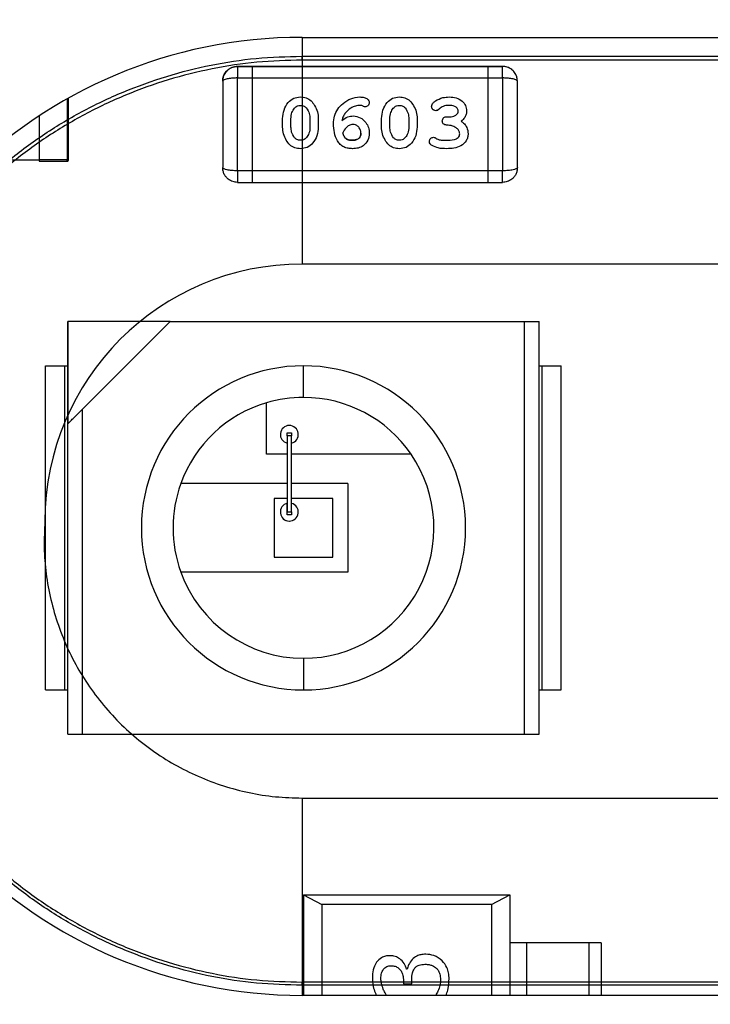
# Model space of a CAD drawing. Header units: millimetres. Extents: x -848 to 77789, y -17557 to 12238.
# Tile 63 of 79: x 72377 to 72398, y -12162 to -12132. Entities that reach past the tile are written whole.
import ezdxf
from ezdxf import colors
from ezdxf.entities.mleader import LeaderData, LeaderLine
from ezdxf.math import Vec2, Vec3

# ---------------------------------------------------------------- set-up
doc = ezdxf.new("R2010")
doc.units = ezdxf.units.MM
doc.layers.add('RR_IWK_opisy_piony', color=7, linetype='Continuous', lineweight=13)
doc.styles.add('Garamond', font='GARA.TTF')

# ---------------------------------------------------------------- blocks, each defined once
blk = doc.blocks.new('A$C661458EC')
at = {"color": 7, "linetype": 'Continuous', "lineweight": 25}
for p, q in [((-0.37363, -2.29739), (-0.04863, -2.29739)), ((-0.37363, -2.29739), (-0.37363, -2.45126)), ((-0.37361, -2.31278), (-0.37363, -2.31017)), ((-0.37363, -2.31017), (0.27637, -2.31017)), ((-0.41751, -2.31707), (-0.41751, -2.32494)), ((-0.40751, -2.31707), (-0.41751, -2.31707)), ((-0.41751, -2.31707), (-0.40751, -2.31707)), ((-0.40751, -2.31707), (-0.40751, -2.32494)), ((-0.24749, -2.31707), (-0.40751, -2.31707)), ((-0.40751, -2.31707), (-0.24749, -2.31707)), ((0.27636, -2.31278), (-0.37361, -2.31278)), ((-0.24749, -2.31707), (-0.24749, -2.32494)), ((-0.23749, -2.31707), (-0.24749, -2.31707)), ((-0.24749, -2.31707), (-0.23749, -2.31707)), ((-0.23749, -2.32494), (-0.23749, -2.31707)), ((-0.41751, -2.32494), (-0.40751, -2.32494)), ((-0.41751, -2.38793), (-0.41751, -2.32494)), ((-0.40751, -2.32494), (-0.40751, -2.38793)), ((-0.40751, -2.32494), (-0.24749, -2.32494)), ((-0.24749, -2.32494), (-0.23749, -2.32494)), ((-0.24749, -2.32494), (-0.24749, -2.38793)), ((-0.23749, -2.32494), (-0.23749, -2.38793)), ((-0.42751, -2.32707), (-0.42751, -2.38581)), ((-0.42751, -2.32707), (-0.42751, -2.32707)), ((-0.22749, -2.38581), (-0.22749, -2.32707)), ((-0.22749, -2.32707), (-0.22749, -2.32707)), ((-0.53306, -2.33916), (-0.53306, -2.38046)), ((-0.53206, -2.38046), (-0.53206, -2.3386)), ((-0.28045, -2.34594), (-0.28149, -2.34684)), ((-0.55206, -2.35072), (-0.55206, -2.38046)), ((-0.38686, -2.35832), (-0.38686, -2.35249)), ((-0.38118, -2.35823), (-0.38118, -2.35258)), ((-0.36828, -2.35258), (-0.36828, -2.35823)), ((-0.3626, -2.35249), (-0.3626, -2.35832)), ((-0.31976, -2.35832), (-0.31976, -2.35249)), ((-0.31408, -2.35823), (-0.31408, -2.35258)), ((-0.30117, -2.35258), (-0.30117, -2.35823)), ((-0.2955, -2.35249), (-0.2955, -2.35832)), ((-0.59071, -2.38046), (-0.55206, -2.38046)), ((-0.53306, -2.38046), (-0.55206, -2.38046)), ((-0.55206, -2.38046), (-0.55206, -2.38146)), ((-0.55206, -2.38146), (-0.53306, -2.38146)), ((-0.53306, -2.38046), (-0.53206, -2.38046)), ((-0.53306, -2.38146), (-0.53306, -2.38046)), ((-0.40751, -2.38793), (-0.41751, -2.38793)), ((-0.41751, -2.38793), (-0.41751, -2.39581)), ((-0.40751, -2.38793), (-0.40751, -2.39581)), ((-0.24749, -2.38793), (-0.40751, -2.38793)), ((-0.23749, -2.38793), (-0.24749, -2.38793)), ((-0.24749, -2.38793), (-0.24749, -2.39581)), ((-0.23749, -2.39581), (-0.23749, -2.38793)), ((-0.41751, -2.39581), (-0.40751, -2.39581)), ((-0.40751, -2.39581), (-0.24749, -2.39581)), ((-0.24749, -2.39581), (-0.23749, -2.39581)), ((-0.37363, -2.45126), (-0.37363, -2.45126)), ((0.27637, -2.45126), (-0.37363, -2.45126)), ((0.27637, -2.45126), (-0.37363, -2.45126)), ((-0.53268, -2.55979), (-0.46324, -2.49035)), ((-0.53268, -2.52035), (-0.53268, -2.49035)), ((-0.53268, -2.49035), (-0.53268, -2.55979)), ((-0.53268, -2.49035), (-0.53268, -2.49035)), ((-0.46324, -2.49035), (-0.53268, -2.49035)), ((-0.52268, -2.54979), (-0.46324, -2.49035)), ((-0.46324, -2.49035), (-0.46324, -2.49035)), ((-0.46324, -2.49035), (-0.22268, -2.49035)), ((-0.22268, -2.77035), (-0.22268, -2.49035)), ((-0.22268, -2.49035), (-0.21268, -2.49035)), ((-0.21268, -2.77035), (-0.21268, -2.49035)), ((-0.54768, -2.74035), (-0.54768, -2.52035)), ((-0.54768, -2.52035), (-0.53468, -2.52035)), ((-0.54768, -2.74035), (-0.54768, -2.52035)), ((-0.53468, -2.74035), (-0.53468, -2.52035)), ((-0.53468, -2.52035), (-0.53268, -2.52035)), ((-0.53268, -2.74035), (-0.53268, -2.52035)), ((-0.53268, -2.52035), (-0.53268, -2.52035)), ((-0.37268, -2.54181), (-0.37268, -2.52035)), ((-0.21268, -2.52035), (-0.21068, -2.52035)), ((-0.21068, -2.74035), (-0.21068, -2.52035)), ((-0.21068, -2.52035), (-0.19768, -2.52035)), ((-0.19768, -2.74035), (-0.19768, -2.52035)), ((-0.39787, -2.58035), (-0.39787, -2.54547)), ((-0.52268, -2.77035), (-0.52268, -2.54979)), ((-0.53268, -2.77035), (-0.53268, -2.55979)), ((-0.53268, -2.55979), (-0.53268, -2.55979)), ((-0.38368, -2.56795), (-0.38368, -2.56595)), ((-0.38368, -2.56595), (-0.38074, -2.56595)), ((-0.38074, -2.56595), (-0.38074, -2.56795)), ((-0.38074, -2.56795), (-0.38368, -2.56795)), ((-0.38368, -2.56795), (-0.38368, -2.61946)), ((-0.38368, -2.57287), (-0.38368, -2.61035)), ((-0.38074, -2.61946), (-0.38074, -2.56795)), ((-0.38368, -2.58035), (-0.39787, -2.58035)), ((-0.29962, -2.58035), (-0.38074, -2.58035)), ((-0.38368, -2.60035), (-0.45599, -2.60035)), ((-0.34268, -2.60035), (-0.38074, -2.60035)), ((-0.34268, -2.60035), (-0.34268, -2.66035)), ((-0.39268, -2.61035), (-0.39268, -2.65035)), ((-0.38368, -2.61035), (-0.39268, -2.61035)), ((-0.38368, -2.61035), (-0.38368, -2.61368)), ((-0.35268, -2.61035), (-0.38074, -2.61035)), ((-0.35268, -2.65035), (-0.35268, -2.61035)), ((-0.38368, -2.62146), (-0.38368, -2.61368)), ((-0.38368, -2.62146), (-0.38368, -2.61946)), ((-0.38368, -2.61946), (-0.38074, -2.61946)), ((-0.38074, -2.61946), (-0.38074, -2.62146)), ((-0.38074, -2.62146), (-0.38368, -2.62146)), ((-0.39268, -2.65035), (-0.35268, -2.65035)), ((-0.34268, -2.66035), (-0.45599, -2.66035)), ((-0.37268, -2.71889), (-0.37268, -2.74035)), ((-0.54768, -2.74035), (-0.53468, -2.74035)), ((-0.53468, -2.74035), (-0.53268, -2.74035)), ((-0.53268, -2.77035), (-0.53268, -2.74035)), ((-0.53268, -2.74035), (-0.53268, -2.74035)), ((-0.21268, -2.74035), (-0.21068, -2.74035)), ((-0.21068, -2.74035), (-0.19768, -2.74035)), ((-0.53268, -2.77035), (-0.52268, -2.77035)), ((-0.52268, -2.77035), (-0.22268, -2.77035)), ((-0.22268, -2.77035), (-0.21268, -2.77035)), ((-0.37363, -2.81377), (0.27637, -2.81377)), ((-0.37363, -2.81377), (-0.37363, -2.9477)), ((-0.37262, -2.87955), (-0.37262, -2.9477)), ((-0.37262, -2.87955), (-0.36028, -2.88599)), ((-0.37262, -2.87955), (-0.23262, -2.87955)), ((-0.24496, -2.88599), (-0.23262, -2.87955)), ((-0.23262, -2.87955), (-0.23262, -2.91205)), ((-0.36028, -2.88599), (-0.36028, -2.9477)), ((-0.24496, -2.88599), (-0.36028, -2.88599)), ((-0.24496, -2.88599), (-0.24496, -2.9477)), ((-0.23262, -2.91205), (-0.23262, -2.9477)), ((-0.22121, -2.91205), (-0.23262, -2.91205)), ((-0.22121, -2.91205), (-0.22121, -2.9477)), ((-0.17062, -2.91205), (-0.17899, -2.91205)), ((-0.17899, -2.91205), (-0.17899, -2.9477)), ((-0.17062, -2.91205), (-0.17062, -2.9477)), ((-0.3022, -2.93002), (-0.30268, -2.93002)), ((-0.37363, -2.9409), (-0.37362, -2.93875)), ((0.27637, -2.9409), (-0.37363, -2.9409)), ((0.27636, -2.93875), (-0.37362, -2.93875)), ((-0.30479, -2.93776), (-0.30479, -2.93999)), ((-0.30479, -2.93999), (-0.29924, -2.93999)), ((-0.29924, -2.93999), (-0.29924, -2.93715)), ((0.27637, -2.9477), (-0.37363, -2.9477))]:
    blk.add_line(p, q, dxfattribs=at)
for centre, radius, start, end in [((-0.37363, -2.62254), 0.7335, 90, 223.18809), ((-0.37363, -2.62254), 0.7035, 90, 180), ((-0.37363, -2.62254), 0.32516, 90, 270), ((-0.53306, -2.38046), 0.001, 270, 0.00001), ((-0.37363, -2.62576), 0.1745, 90, 179.99696), ((-0.37363, -2.62576), 0.1745, 90.00014, 179.99702), ((-0.37268, -2.63035), 0.11, 90, 270), ((-0.37268, -2.63035), 0.11, 270, 90), ((-0.37268, -2.63035), 0.11, 270, 90), ((-0.37268, -2.63035), 0.08854, 106.52505, 160.1941), ((-0.37268, -2.63035), 0.08854, 90, 106.52505), ((-0.37268, -2.63035), 0.08854, 90, 106.52505), ((-0.37268, -2.63035), 0.08854, 34.38317, 90), ((-0.38228, -2.56693), 0.0061, 90, 256.75889), ((-0.38228, -2.56693), 0.0061, 90, 256.75889), ((-0.38228, -2.56693), 0.0061, 284.67286, 90), ((-0.37268, -2.63035), 0.08854, 270, 34.38317), ((-0.37268, -2.63035), 0.08854, 160.1941, 199.8059), ((-0.37268, -2.63035), 0.08854, 160.1941, 199.8059), ((-0.38228, -2.61962), 0.0061, 103.24111, 270), ((-0.38228, -2.61962), 0.0061, 103.24111, 75.32715), ((-0.37268, -2.63035), 0.08854, 199.8059, 270)]:
    blk.add_arc(centre, radius, start, end, dxfattribs=at)
for points, knots in [([(-0.37363, -2.9409), (-0.38393, -2.94062), (-0.40447, -2.94005), (-0.43497, -2.93538), (-0.46496, -2.92789), (-0.49418, -2.91743), (-0.5223, -2.90427), (-0.54887, -2.88841), (-0.57376, -2.86996), (-0.59673, -2.84911), (-0.61759, -2.82622), (-0.636, -2.80149), (-0.65189, -2.77503), (-0.66515, -2.74704), (-0.67571, -2.71792), (-0.68331, -2.688), (-0.68789, -2.65743), (-0.68945, -2.62648), (-0.68807, -2.59554), (-0.68368, -2.56502), (-0.67627, -2.53509), (-0.66592, -2.50592), (-0.65284, -2.47784), (-0.63711, -2.45126), (-0.61882, -2.42638), (-0.59803, -2.40328), (-0.57507, -2.3822), (-0.55013, -2.36351), (-0.52344, -2.34743), (-0.49518, -2.33404), (-0.46577, -2.32339), (-0.43556, -2.31578), (-0.40478, -2.31103), (-0.38404, -2.31046), (-0.37363, -2.31017)], [0, 0, 0, 0, 0.031182, 0.06215, 0.093208, 0.124656, 0.156, 0.187079, 0.218201, 0.249674, 0.280903, 0.311875, 0.342894, 0.374259, 0.405565, 0.436599, 0.467664, 0.499065, 0.53037, 0.561369, 0.592364, 0.623657, 0.655024, 0.686071, 0.717101, 0.748417, 0.780059, 0.811374, 0.842674, 0.874272, 0.905935, 0.937237, 0.968488, 1, 1, 1, 1]), ([(-0.42751, -2.32707), (-0.42746, -2.32626), (-0.42735, -2.32474), (-0.42642, -2.32227), (-0.42496, -2.32021), (-0.42306, -2.31867), (-0.42073, -2.31741), (-0.41879, -2.3172), (-0.41751, -2.31707)], [0, 0, 0, 0, 0.156709, 0.293024, 0.503734, 0.63381, 0.759958, 1, 1, 1, 1]), ([(-0.41751, -2.31707), (-0.41878, -2.31721), (-0.42073, -2.31742), (-0.42307, -2.31866), (-0.42407, -2.31954), (-0.42458, -2.32)], [0, 0, 0, 0, 0.483739, 0.737923, 1, 1, 1, 1]), ([(-0.22749, -2.32707), (-0.22754, -2.32626), (-0.22765, -2.32474), (-0.22858, -2.32227), (-0.23004, -2.32021), (-0.23194, -2.31867), (-0.23427, -2.31741), (-0.23621, -2.3172), (-0.23749, -2.31707)], [0, 0, 0, 0, 0.156708, 0.293023, 0.503734, 0.63381, 0.759957, 1, 1, 1, 1]), ([(-0.22749, -2.32707), (-0.22754, -2.32626), (-0.22765, -2.32468), (-0.2285, -2.32252), (-0.22968, -2.32069), (-0.23155, -2.31886), (-0.23418, -2.31737), (-0.23645, -2.31716), (-0.23749, -2.31707)], [0, 0, 0, 0, 0.156568, 0.304067, 0.442535, 0.572019, 0.803317, 1, 1, 1, 1]), ([(-0.42458, -2.32), (-0.42529, -2.32085), (-0.42644, -2.32225), (-0.42734, -2.32474), (-0.42745, -2.32626), (-0.42751, -2.32707)], [0, 0, 0, 0, 0.418364, 0.688956, 1, 1, 1, 1]), ([(-0.41751, -2.32494), (-0.41855, -2.32497), (-0.42082, -2.32504), (-0.42345, -2.32539), (-0.42532, -2.32577), (-0.4265, -2.32614), (-0.42735, -2.32657), (-0.42746, -2.3269), (-0.42751, -2.32707)], [0, 0, 0, 0, 0.196693, 0.427994, 0.557477, 0.695942, 0.843437, 1, 1, 1, 1]), ([(-0.22749, -2.32707), (-0.22754, -2.3269), (-0.22765, -2.32657), (-0.2285, -2.32614), (-0.22968, -2.32577), (-0.23155, -2.32539), (-0.23418, -2.32504), (-0.23645, -2.32497), (-0.23749, -2.32494)], [0, 0, 0, 0, 0.156563, 0.304058, 0.442523, 0.572006, 0.803307, 1, 1, 1, 1]), ([(-0.38686, -2.35249), (-0.38664, -2.35053), (-0.3862, -2.3466), (-0.38352, -2.34169), (-0.37948, -2.33829), (-0.37635, -2.338), (-0.37479, -2.33785)], [0, 0, 0, 0, 0.280233, 0.56078, 0.780163, 1, 1, 1, 1]), ([(-0.38686, -2.35249), (-0.38664, -2.35053), (-0.3862, -2.3466), (-0.38352, -2.34169), (-0.37948, -2.33829), (-0.37635, -2.338), (-0.37479, -2.33785)], [0, 0, 0, 0, 0.280233, 0.56078, 0.780163, 1, 1, 1, 1]), ([(-0.37479, -2.33785), (-0.37346, -2.33794), (-0.37081, -2.3381), (-0.36735, -2.34034), (-0.36495, -2.34379), (-0.36296, -2.34781), (-0.36272, -2.35093), (-0.3626, -2.35249)], [0, 0, 0, 0, 0.1867557, 0.3725405, 0.559511, 0.7798116, 1, 1, 1, 1]), ([(-0.37479, -2.33785), (-0.37346, -2.33794), (-0.37081, -2.3381), (-0.36735, -2.34034), (-0.36495, -2.34379), (-0.36296, -2.34781), (-0.36272, -2.35093), (-0.3626, -2.35249)], [0, 0, 0, 0, 0.186756, 0.37254, 0.559511, 0.779812, 1, 1, 1, 1]), ([(-0.35228, -2.35604), (-0.35218, -2.35428), (-0.35198, -2.35077), (-0.3496, -2.34593), (-0.34577, -2.34188), (-0.34073, -2.33855), (-0.33659, -2.33808), (-0.33453, -2.33785)], [0, 0, 0, 0, 0.186937, 0.373369, 0.560408, 0.780395, 1, 1, 1, 1]), ([(-0.35228, -2.35604), (-0.35218, -2.35428), (-0.35198, -2.35077), (-0.3496, -2.34593), (-0.34577, -2.34188), (-0.34073, -2.33855), (-0.33659, -2.33808), (-0.33453, -2.33785)], [0, 0, 0, 0, 0.186937, 0.373369, 0.560408, 0.780395, 1, 1, 1, 1]), ([(-0.33453, -2.33785), (-0.33347, -2.33789), (-0.3316, -2.33794), (-0.32996, -2.33884), (-0.32924, -2.33923)], [0, 0, 0, 0, 0.560727, 1, 1, 1, 1]), ([(-0.33453, -2.33785), (-0.33347, -2.33789), (-0.3316, -2.33794), (-0.32996, -2.33884), (-0.32924, -2.33923)], [0, 0, 0, 0, 0.560727, 1, 1, 1, 1]), ([(-0.32924, -2.33923), (-0.32885, -2.33959), (-0.32816, -2.34024), (-0.32806, -2.34118), (-0.32802, -2.34159)], [0, 0, 0, 0, 0.559519, 1, 1, 1, 1]), ([(-0.32924, -2.33923), (-0.32885, -2.33959), (-0.32816, -2.34024), (-0.32806, -2.34118), (-0.32802, -2.34159)], [0, 0, 0, 0, 0.559519, 1, 1, 1, 1]), ([(-0.31976, -2.35249), (-0.31954, -2.35053), (-0.31909, -2.3466), (-0.31641, -2.34169), (-0.31238, -2.33829), (-0.30925, -2.338), (-0.30768, -2.33785)], [0, 0, 0, 0, 0.280233, 0.56078, 0.780163, 1, 1, 1, 1]), ([(-0.31976, -2.35249), (-0.31954, -2.35053), (-0.31909, -2.3466), (-0.31641, -2.34169), (-0.31238, -2.33829), (-0.30925, -2.338), (-0.30768, -2.33785)], [0, 0, 0, 0, 0.280233, 0.56078, 0.780163, 1, 1, 1, 1]), ([(-0.30768, -2.33785), (-0.30635, -2.33794), (-0.3037, -2.3381), (-0.30024, -2.34034), (-0.29785, -2.34379), (-0.29586, -2.34781), (-0.29562, -2.35093), (-0.2955, -2.35249)], [0, 0, 0, 0, 0.186756, 0.37254, 0.559511, 0.779812, 1, 1, 1, 1]), ([(-0.30768, -2.33785), (-0.30635, -2.33794), (-0.3037, -2.3381), (-0.30024, -2.34034), (-0.29785, -2.34379), (-0.29586, -2.34781), (-0.29562, -2.35093), (-0.2955, -2.35249)], [0, 0, 0, 0, 0.186756, 0.37254, 0.559511, 0.779812, 1, 1, 1, 1]), ([(-0.28311, -2.34051), (-0.28146, -2.33962), (-0.27852, -2.33803), (-0.27519, -2.33791), (-0.27372, -2.33785)], [0, 0, 0, 0, 0.5589384, 1, 1, 1, 1]), ([(-0.28311, -2.34051), (-0.28146, -2.33962), (-0.27852, -2.33803), (-0.27519, -2.33791), (-0.27372, -2.33785)], [0, 0, 0, 0, 0.558938, 1, 1, 1, 1]), ([(-0.27372, -2.33785), (-0.27214, -2.33795), (-0.26898, -2.33815), (-0.26508, -2.34037), (-0.2624, -2.34358), (-0.2621, -2.34606), (-0.26194, -2.3473)], [0, 0, 0, 0, 0.280739, 0.56036, 0.780377, 1, 1, 1, 1]), ([(-0.27372, -2.33785), (-0.27214, -2.33795), (-0.26898, -2.33815), (-0.26508, -2.34037), (-0.2624, -2.34358), (-0.2621, -2.34606), (-0.26194, -2.3473)], [0, 0, 0, 0, 0.280739, 0.56036, 0.780377, 1, 1, 1, 1]), ([(-0.38118, -2.35258), (-0.38108, -2.35113), (-0.3809, -2.34852), (-0.37945, -2.34638), (-0.3788, -2.34544)], [0, 0, 0, 0, 0.559873, 1, 1, 1, 1]), ([(-0.3788, -2.34544), (-0.37816, -2.34482), (-0.37701, -2.34372), (-0.37544, -2.34359), (-0.37475, -2.34353)], [0, 0, 0, 0, 0.558894, 1, 1, 1, 1]), ([(-0.37475, -2.34353), (-0.37389, -2.3436), (-0.37235, -2.34373), (-0.37125, -2.3448), (-0.37076, -2.34527)], [0, 0, 0, 0, 0.559719, 1, 1, 1, 1]), ([(-0.37076, -2.34527), (-0.36996, -2.34652), (-0.36851, -2.34876), (-0.36835, -2.35141), (-0.36828, -2.35258)], [0, 0, 0, 0, 0.559235, 1, 1, 1, 1]), ([(-0.33407, -2.34353), (-0.3352, -2.34365), (-0.33747, -2.34388), (-0.34128, -2.34552), (-0.34329, -2.34768), (-0.34451, -2.34901)], [0, 0, 0, 0, 0.280265, 0.56086, 1, 1, 1, 1]), ([(-0.33265, -2.34391), (-0.33291, -2.3438), (-0.33336, -2.34359), (-0.33385, -2.34355), (-0.33407, -2.34353)], [0, 0, 0, 0, 0.5595128, 1, 1, 1, 1]), ([(-0.33078, -2.34456), (-0.33115, -2.34449), (-0.33181, -2.34436), (-0.33239, -2.34405), (-0.33265, -2.34391)], [0, 0, 0, 0, 0.5588029, 1, 1, 1, 1]), ([(-0.32802, -2.34159), (-0.32806, -2.34201), (-0.32814, -2.34286), (-0.32887, -2.34384), (-0.32978, -2.34446), (-0.33045, -2.34453), (-0.33078, -2.34456)], [0, 0, 0, 0, 0.279877, 0.559558, 0.779817, 1, 1, 1, 1]), ([(-0.31408, -2.35258), (-0.31398, -2.35113), (-0.3138, -2.34852), (-0.31234, -2.34638), (-0.3117, -2.34544)], [0, 0, 0, 0, 0.559873, 1, 1, 1, 1]), ([(-0.3117, -2.34544), (-0.31106, -2.34482), (-0.30991, -2.34372), (-0.30834, -2.34359), (-0.30764, -2.34353)], [0, 0, 0, 0, 0.558894, 1, 1, 1, 1]), ([(-0.30764, -2.34353), (-0.30678, -2.3436), (-0.30524, -2.34373), (-0.30414, -2.3448), (-0.30366, -2.34527)], [0, 0, 0, 0, 0.559719, 1, 1, 1, 1]), ([(-0.30366, -2.34527), (-0.30285, -2.34652), (-0.30141, -2.34876), (-0.30125, -2.35141), (-0.30117, -2.35258)], [0, 0, 0, 0, 0.559235, 1, 1, 1, 1]), ([(-0.28569, -2.34424), (-0.28563, -2.3438), (-0.2855, -2.34292), (-0.28454, -2.34162), (-0.28365, -2.34093), (-0.28311, -2.34051)], [0, 0, 0, 0, 0.2792023, 0.5593738, 1, 1, 1, 1]), ([(-0.28569, -2.34424), (-0.28563, -2.3438), (-0.2855, -2.34292), (-0.28454, -2.34162), (-0.28365, -2.34093), (-0.28311, -2.34051)], [0, 0, 0, 0, 0.279202, 0.559374, 1, 1, 1, 1]), ([(-0.28282, -2.34715), (-0.28323, -2.3471), (-0.28381, -2.34702), (-0.28449, -2.34668), (-0.2849, -2.34635), (-0.28523, -2.34594), (-0.28557, -2.34525), (-0.28564, -2.34465), (-0.28569, -2.34424)], [0, 0, 0, 0, 0.2676909, 0.3853473, 0.4979261, 0.6108029, 0.7293131, 1, 1, 1, 1]), ([(-0.27409, -2.34353), (-0.27543, -2.34361), (-0.27782, -2.34375), (-0.27965, -2.34527), (-0.28045, -2.34594)], [0, 0, 0, 0, 0.560563, 1, 1, 1, 1]), ([(-0.26762, -2.34732), (-0.26766, -2.34698), (-0.26773, -2.34628), (-0.26853, -2.34511), (-0.27057, -2.34369), (-0.27268, -2.3436), (-0.27409, -2.34353)], [0, 0, 0, 0, 0.125338, 0.250869, 0.500627, 1, 1, 1, 1]), ([(-0.34451, -2.34901), (-0.34504, -2.34986), (-0.34597, -2.35137), (-0.34641, -2.3531), (-0.3466, -2.35386)], [0, 0, 0, 0, 0.559553, 1, 1, 1, 1]), ([(-0.3466, -2.35386), (-0.34531, -2.35289), (-0.34301, -2.35117), (-0.34017, -2.35088), (-0.33892, -2.35076)], [0, 0, 0, 0, 0.560338, 1, 1, 1, 1]), ([(-0.3466, -2.35386), (-0.34531, -2.35289), (-0.34301, -2.35117), (-0.34017, -2.35088), (-0.33892, -2.35076)], [0, 0, 0, 0, 0.560338, 1, 1, 1, 1]), ([(-0.33892, -2.35076), (-0.33726, -2.351), (-0.33392, -2.35147), (-0.33038, -2.35475), (-0.3283, -2.35856), (-0.32811, -2.36118), (-0.32802, -2.36249)], [0, 0, 0, 0, 0.279032, 0.558971, 0.779325, 1, 1, 1, 1]), ([(-0.33892, -2.35076), (-0.33726, -2.351), (-0.33392, -2.35147), (-0.33038, -2.35475), (-0.3283, -2.35856), (-0.32811, -2.36118), (-0.32802, -2.36249)], [0, 0, 0, 0, 0.279032, 0.558971, 0.779325, 1, 1, 1, 1]), ([(-0.28149, -2.34684), (-0.28165, -2.34691), (-0.28194, -2.34703), (-0.28239, -2.34712), (-0.28267, -2.34714), (-0.28282, -2.34715)], [0, 0, 0, 0, 0.37153, 0.682355, 1, 1, 1, 1]), ([(-0.27846, -2.35414), (-0.27841, -2.3537), (-0.27831, -2.35283), (-0.27748, -2.35189), (-0.27649, -2.35135), (-0.27581, -2.3513), (-0.27547, -2.35127)], [0, 0, 0, 0, 0.279589, 0.559244, 0.779618, 1, 1, 1, 1]), ([(-0.27846, -2.35414), (-0.27841, -2.3537), (-0.27831, -2.35283), (-0.27748, -2.35189), (-0.27649, -2.35135), (-0.27581, -2.3513), (-0.27547, -2.35127)], [0, 0, 0, 0, 0.279589, 0.559244, 0.779618, 1, 1, 1, 1]), ([(-0.27547, -2.35127), (-0.27489, -2.35128), (-0.27387, -2.35128), (-0.27284, -2.35126), (-0.27239, -2.35125)], [0, 0, 0, 0, 0.560064, 1, 1, 1, 1]), ([(-0.27547, -2.35127), (-0.27489, -2.35128), (-0.27387, -2.35128), (-0.27284, -2.35126), (-0.27239, -2.35125)], [0, 0, 0, 0, 0.560064, 1, 1, 1, 1]), ([(-0.27239, -2.35125), (-0.27177, -2.35114), (-0.27052, -2.35093), (-0.269, -2.35003), (-0.26788, -2.3488), (-0.26771, -2.34781), (-0.26762, -2.34732)], [0, 0, 0, 0, 0.280794, 0.560999, 0.781227, 1, 1, 1, 1]), ([(-0.27239, -2.35125), (-0.27177, -2.35114), (-0.27052, -2.35093), (-0.269, -2.35003), (-0.26788, -2.3488), (-0.26771, -2.34781), (-0.26762, -2.34732)], [0, 0, 0, 0, 0.2807943, 0.5609994, 0.7812268, 1, 1, 1, 1]), ([(-0.26194, -2.3473), (-0.26201, -2.34807), (-0.26213, -2.3496), (-0.2633, -2.35215), (-0.26476, -2.3535), (-0.26565, -2.35433)], [0, 0, 0, 0, 0.280152, 0.560356, 1, 1, 1, 1]), ([(-0.37471, -2.37295), (-0.37604, -2.37287), (-0.37868, -2.3727), (-0.38215, -2.37047), (-0.38453, -2.36702), (-0.3865, -2.36299), (-0.38674, -2.35987), (-0.38686, -2.35832)], [0, 0, 0, 0, 0.186752, 0.372496, 0.559483, 0.779794, 1, 1, 1, 1]), ([(-0.37868, -2.36554), (-0.37949, -2.36429), (-0.38094, -2.36205), (-0.38111, -2.3594), (-0.38118, -2.35823)], [0, 0, 0, 0, 0.559159, 1, 1, 1, 1]), ([(-0.37868, -2.36554), (-0.37949, -2.36429), (-0.38094, -2.36205), (-0.38111, -2.3594), (-0.38118, -2.35823)], [0, 0, 0, 0, 0.559159, 1, 1, 1, 1]), ([(-0.3626, -2.35832), (-0.36282, -2.36028), (-0.36327, -2.36422), (-0.36595, -2.36914), (-0.37001, -2.37251), (-0.37314, -2.37281), (-0.37471, -2.37295)], [0, 0, 0, 0, 0.2802329, 0.5608177, 0.7801821, 1, 1, 1, 1]), ([(-0.36828, -2.35823), (-0.36838, -2.35968), (-0.36856, -2.36228), (-0.37002, -2.36443), (-0.37066, -2.36537)], [0, 0, 0, 0, 0.559888, 1, 1, 1, 1]), ([(-0.36828, -2.35823), (-0.36838, -2.35968), (-0.36856, -2.36228), (-0.37002, -2.36443), (-0.37066, -2.36537)], [0, 0, 0, 0, 0.559888, 1, 1, 1, 1]), ([(-0.33937, -2.37295), (-0.34038, -2.37291), (-0.3424, -2.37282), (-0.34532, -2.37192), (-0.34785, -2.37019), (-0.35032, -2.36696), (-0.35195, -2.36207), (-0.35217, -2.35805), (-0.35228, -2.35604)], [0, 0, 0, 0, 0.1251826, 0.2502032, 0.3750417, 0.5000506, 0.7496977, 1, 1, 1, 1]), ([(-0.33926, -2.35644), (-0.34011, -2.35661), (-0.34183, -2.35697), (-0.3443, -2.359), (-0.34541, -2.36095), (-0.34608, -2.36214)], [0, 0, 0, 0, 0.278896, 0.559628, 1, 1, 1, 1]), ([(-0.33369, -2.36241), (-0.33378, -2.36156), (-0.33394, -2.35986), (-0.33545, -2.35795), (-0.33726, -2.35667), (-0.33859, -2.35651), (-0.33926, -2.35644)], [0, 0, 0, 0, 0.279782, 0.559325, 0.779854, 1, 1, 1, 1]), ([(-0.3076, -2.37295), (-0.30893, -2.37287), (-0.31158, -2.3727), (-0.31504, -2.37047), (-0.31743, -2.36702), (-0.3194, -2.36299), (-0.31964, -2.35987), (-0.31976, -2.35832)], [0, 0, 0, 0, 0.1867523, 0.3724964, 0.5594835, 0.7797944, 1, 1, 1, 1]), ([(-0.31157, -2.36554), (-0.31238, -2.36429), (-0.31384, -2.36205), (-0.31401, -2.3594), (-0.31408, -2.35823)], [0, 0, 0, 0, 0.559159, 1, 1, 1, 1]), ([(-0.31157, -2.36554), (-0.31238, -2.36429), (-0.31384, -2.36205), (-0.31401, -2.3594), (-0.31408, -2.35823)], [0, 0, 0, 0, 0.559159, 1, 1, 1, 1]), ([(-0.2955, -2.35832), (-0.29572, -2.36028), (-0.29616, -2.36422), (-0.29885, -2.36914), (-0.30291, -2.37251), (-0.30604, -2.37281), (-0.3076, -2.37295)], [0, 0, 0, 0, 0.280233, 0.560818, 0.780182, 1, 1, 1, 1]), ([(-0.30117, -2.35823), (-0.30128, -2.35968), (-0.30146, -2.36228), (-0.30291, -2.36443), (-0.30355, -2.36537)], [0, 0, 0, 0, 0.559888, 1, 1, 1, 1]), ([(-0.30117, -2.35823), (-0.30128, -2.35968), (-0.30146, -2.36228), (-0.30291, -2.36443), (-0.30355, -2.36537)], [0, 0, 0, 0, 0.559888, 1, 1, 1, 1]), ([(-0.27553, -2.35695), (-0.27595, -2.3569), (-0.27679, -2.3568), (-0.27781, -2.35611), (-0.27837, -2.35514), (-0.27843, -2.35447), (-0.27846, -2.35414)], [0, 0, 0, 0, 0.280357, 0.559568, 0.779751, 1, 1, 1, 1]), ([(-0.27132, -2.35757), (-0.2721, -2.35739), (-0.27348, -2.35707), (-0.2749, -2.35699), (-0.27553, -2.35695)], [0, 0, 0, 0, 0.559656, 1, 1, 1, 1]), ([(-0.26659, -2.36285), (-0.26672, -2.36215), (-0.26697, -2.36076), (-0.2687, -2.35882), (-0.27033, -2.35805), (-0.27132, -2.35757)], [0, 0, 0, 0, 0.2789431, 0.5596989, 1, 1, 1, 1]), ([(-0.26565, -2.35433), (-0.26489, -2.35491), (-0.26339, -2.35605), (-0.26137, -2.35888), (-0.26109, -2.36133), (-0.26091, -2.36282)], [0, 0, 0, 0, 0.280938, 0.561487, 1, 1, 1, 1]), ([(-0.26565, -2.35433), (-0.26489, -2.35491), (-0.26339, -2.35605), (-0.26137, -2.35888), (-0.26109, -2.36133), (-0.26091, -2.36282)], [0, 0, 0, 0, 0.280938, 0.561487, 1, 1, 1, 1]), ([(-0.37469, -2.36728), (-0.37555, -2.36721), (-0.37709, -2.36708), (-0.37819, -2.36601), (-0.37868, -2.36554)], [0, 0, 0, 0, 0.559767, 1, 1, 1, 1]), ([(-0.37469, -2.36728), (-0.37555, -2.36721), (-0.37709, -2.36708), (-0.37819, -2.36601), (-0.37868, -2.36554)], [0, 0, 0, 0, 0.5597673, 1, 1, 1, 1]), ([(-0.37066, -2.36537), (-0.3713, -2.36599), (-0.37244, -2.36708), (-0.374, -2.36722), (-0.37469, -2.36728)], [0, 0, 0, 0, 0.5588701, 1, 1, 1, 1]), ([(-0.37066, -2.36537), (-0.3713, -2.36599), (-0.37244, -2.36708), (-0.374, -2.36722), (-0.37469, -2.36728)], [0, 0, 0, 0, 0.55887, 1, 1, 1, 1]), ([(-0.34608, -2.36214), (-0.34581, -2.36296), (-0.34527, -2.36459), (-0.34364, -2.3665), (-0.34148, -2.36719), (-0.34013, -2.36725), (-0.33945, -2.36728)], [0, 0, 0, 0, 0.280731, 0.55893, 0.779243, 1, 1, 1, 1]), ([(-0.33945, -2.36728), (-0.34032, -2.36724), (-0.34203, -2.36717), (-0.34491, -2.36564), (-0.34564, -2.36347), (-0.34608, -2.36214)], [0, 0, 0, 0, 0.281486, 0.560457, 1, 1, 1, 1]), ([(-0.33945, -2.36728), (-0.33865, -2.36723), (-0.33706, -2.36715), (-0.33503, -2.36607), (-0.33384, -2.3643), (-0.33374, -2.36304), (-0.33369, -2.36241)], [0, 0, 0, 0, 0.280727, 0.559763, 0.779582, 1, 1, 1, 1]), ([(-0.33369, -2.36241), (-0.33378, -2.36322), (-0.33395, -2.36482), (-0.33609, -2.367), (-0.33818, -2.36717), (-0.33945, -2.36728)], [0, 0, 0, 0, 0.280579, 0.560387, 1, 1, 1, 1]), ([(-0.32802, -2.36249), (-0.32818, -2.36413), (-0.32852, -2.3674), (-0.33167, -2.37099), (-0.33553, -2.37274), (-0.33809, -2.37288), (-0.33937, -2.37295)], [0, 0, 0, 0, 0.27969, 0.558674, 0.779047, 1, 1, 1, 1]), ([(-0.30759, -2.36728), (-0.30845, -2.36721), (-0.30999, -2.36708), (-0.31109, -2.36601), (-0.31157, -2.36554)], [0, 0, 0, 0, 0.559767, 1, 1, 1, 1]), ([(-0.30759, -2.36728), (-0.30845, -2.36721), (-0.30999, -2.36708), (-0.31109, -2.36601), (-0.31157, -2.36554)], [0, 0, 0, 0, 0.559767, 1, 1, 1, 1]), ([(-0.30355, -2.36537), (-0.30419, -2.36599), (-0.30533, -2.36708), (-0.3069, -2.36722), (-0.30759, -2.36728)], [0, 0, 0, 0, 0.55887, 1, 1, 1, 1]), ([(-0.30355, -2.36537), (-0.30419, -2.36599), (-0.30533, -2.36708), (-0.3069, -2.36722), (-0.30759, -2.36728)], [0, 0, 0, 0, 0.55887, 1, 1, 1, 1]), ([(-0.28724, -2.36812), (-0.28719, -2.3677), (-0.28711, -2.36686), (-0.28636, -2.36591), (-0.28544, -2.3653), (-0.28478, -2.36524), (-0.28445, -2.36521)], [0, 0, 0, 0, 0.279674, 0.559449, 0.779595, 1, 1, 1, 1]), ([(-0.28724, -2.36812), (-0.28719, -2.3677), (-0.28711, -2.36686), (-0.28636, -2.36591), (-0.28544, -2.3653), (-0.28478, -2.36524), (-0.28445, -2.36521)], [0, 0, 0, 0, 0.279674, 0.559449, 0.779595, 1, 1, 1, 1]), ([(-0.28445, -2.36521), (-0.28412, -2.36525), (-0.28352, -2.36532), (-0.28302, -2.36563), (-0.28279, -2.36577)], [0, 0, 0, 0, 0.558851, 1, 1, 1, 1]), ([(-0.28445, -2.36521), (-0.28412, -2.36525), (-0.28352, -2.36532), (-0.28302, -2.36563), (-0.28279, -2.36577)], [0, 0, 0, 0, 0.558851, 1, 1, 1, 1]), ([(-0.28279, -2.36577), (-0.28239, -2.36603), (-0.28167, -2.3665), (-0.28086, -2.36677), (-0.2805, -2.36689)], [0, 0, 0, 0, 0.560037, 1, 1, 1, 1]), ([(-0.28279, -2.36577), (-0.28239, -2.36603), (-0.28167, -2.3665), (-0.28086, -2.36677), (-0.2805, -2.36689)], [0, 0, 0, 0, 0.560037, 1, 1, 1, 1]), ([(-0.27595, -2.36728), (-0.27403, -2.36724), (-0.27115, -2.36719), (-0.26798, -2.36584), (-0.26675, -2.36429), (-0.26664, -2.36333), (-0.26659, -2.36285)], [0, 0, 0, 0, 0.501242, 0.750421, 0.875286, 1, 1, 1, 1]), ([(-0.27595, -2.36728), (-0.27403, -2.36724), (-0.27115, -2.36719), (-0.26798, -2.36584), (-0.26675, -2.36429), (-0.26664, -2.36333), (-0.26659, -2.36285)], [0, 0, 0, 0, 0.5012416, 0.7504206, 0.875286, 1, 1, 1, 1]), ([(-0.26091, -2.36282), (-0.26097, -2.36366), (-0.2611, -2.36533), (-0.26248, -2.3684), (-0.26563, -2.37136), (-0.27051, -2.3728), (-0.27383, -2.3729), (-0.27549, -2.37295)], [0, 0, 0, 0, 0.12532, 0.250663, 0.499152, 0.749115, 1, 1, 1, 1]), ([(-0.28539, -2.3709), (-0.28594, -2.37051), (-0.28693, -2.36981), (-0.28714, -2.36864), (-0.28724, -2.36812)], [0, 0, 0, 0, 0.561235, 1, 1, 1, 1]), ([(-0.27549, -2.37295), (-0.27742, -2.37293), (-0.28087, -2.37288), (-0.28401, -2.3715), (-0.28539, -2.3709)], [0, 0, 0, 0, 0.5608346, 1, 1, 1, 1]), ([(-0.2805, -2.36689), (-0.27966, -2.36702), (-0.27815, -2.36727), (-0.27662, -2.36727), (-0.27595, -2.36728)], [0, 0, 0, 0, 0.559804, 1, 1, 1, 1]), ([(-0.2805, -2.36689), (-0.27966, -2.36702), (-0.27815, -2.36727), (-0.27662, -2.36727), (-0.27595, -2.36728)], [0, 0, 0, 0, 0.559804, 1, 1, 1, 1]), ([(-0.41751, -2.38793), (-0.41879, -2.3879), (-0.42073, -2.38786), (-0.42306, -2.38759), (-0.42496, -2.38727), (-0.42642, -2.38681), (-0.42735, -2.3863), (-0.42746, -2.38598), (-0.42751, -2.38581)], [0, 0, 0, 0, 0.2400634, 0.366206, 0.496266, 0.7070103, 0.8433167, 1, 1, 1, 1]), ([(-0.41751, -2.39581), (-0.41855, -2.39571), (-0.42082, -2.3955), (-0.42345, -2.39401), (-0.42532, -2.39218), (-0.4265, -2.39036), (-0.42735, -2.38819), (-0.42746, -2.38662), (-0.42751, -2.38581)], [0, 0, 0, 0, 0.196683, 0.427981, 0.557465, 0.695933, 0.843432, 1, 1, 1, 1]), ([(-0.22749, -2.38581), (-0.22754, -2.38598), (-0.22765, -2.3863), (-0.22858, -2.38681), (-0.23004, -2.38727), (-0.23194, -2.38759), (-0.23427, -2.38786), (-0.23621, -2.3879), (-0.23749, -2.38793)], [0, 0, 0, 0, 0.1567083, 0.2930231, 0.5037341, 0.6338096, 0.7599575, 1, 1, 1, 1]), ([(-0.22749, -2.38581), (-0.22754, -2.38662), (-0.22765, -2.38819), (-0.2285, -2.39036), (-0.22968, -2.39218), (-0.23155, -2.39401), (-0.23418, -2.3955), (-0.23645, -2.39571), (-0.23749, -2.39581)], [0, 0, 0, 0, 0.156568, 0.304067, 0.442535, 0.572019, 0.803317, 1, 1, 1, 1]), ([(-0.53268, -2.55979), (-0.5326, -2.55971), (-0.53243, -2.55954), (-0.53108, -2.55818), (-0.52889, -2.55599), (-0.52597, -2.55308), (-0.52377, -2.55088), (-0.52268, -2.54979)], [0, 0, 0, 0, 0.146754, 0.316126, 0.510248, 0.757793, 1, 1, 1, 1]), ([(-0.54813, -2.62575), (-0.54843, -2.63174), (-0.54903, -2.64367), (-0.54759, -2.66153), (-0.5444, -2.67916), (-0.53934, -2.69644), (-0.53261, -2.71315), (-0.5242, -2.72902), (-0.51417, -2.74391), (-0.50261, -2.75774), (-0.48971, -2.77036), (-0.4756, -2.78156), (-0.46039, -2.79121), (-0.44417, -2.79929), (-0.42718, -2.80574), (-0.40965, -2.81036), (-0.39176, -2.81324), (-0.37969, -2.81359), (-0.37363, -2.81377)], [0, 0, 0, 0, 0.0624517, 0.1242842, 0.1861718, 0.2487867, 0.3115143, 0.3735336, 0.4355172, 0.4981389, 0.5610152, 0.62322, 0.685428, 0.7483133, 0.8117088, 0.8743369, 0.9368741, 1, 1, 1, 1]), ([(-0.17899, -2.91205), (-0.18105, -2.91205), (-0.18479, -2.91205), (-0.18976, -2.91205), (-0.19403, -2.91205), (-0.19732, -2.91205), (-0.19993, -2.91205), (-0.20256, -2.91205), (-0.20591, -2.91205), (-0.21026, -2.91205), (-0.21531, -2.91205), (-0.21912, -2.91205), (-0.22121, -2.91205)], [0, 0, 0, 0, 0.104075, 0.189414, 0.266154, 0.379685, 0.49737, 0.615257, 0.729556, 0.807303, 0.894098, 1, 1, 1, 1]), ([(-0.31387, -2.92078), (-0.31494, -2.92084), (-0.31699, -2.92096), (-0.32039, -2.92225), (-0.32208, -2.92411), (-0.32311, -2.92524)], [0, 0, 0, 0, 0.30283, 0.576356, 1, 1, 1, 1]), ([(-0.30268, -2.93002), (-0.30313, -2.92866), (-0.30405, -2.92588), (-0.307, -2.92293), (-0.31038, -2.92107), (-0.3127, -2.92088), (-0.31387, -2.92078)], [0, 0, 0, 0, 0.272348, 0.55686, 0.776875, 1, 1, 1, 1]), ([(-0.28972, -2.91981), (-0.29084, -2.91986), (-0.29293, -2.91995), (-0.29621, -2.92099), (-0.29795, -2.92245), (-0.29896, -2.92329)], [0, 0, 0, 0, 0.332813, 0.616356, 1, 1, 1, 1]), ([(-0.27845, -2.92423), (-0.28028, -2.92283), (-0.28364, -2.92027), (-0.28782, -2.91995), (-0.28972, -2.91981)], [0, 0, 0, 0, 0.545971, 1, 1, 1, 1]), ([(-0.32311, -2.92524), (-0.32402, -2.92694), (-0.3258, -2.93023), (-0.3259, -2.93397), (-0.32594, -2.93577)], [0, 0, 0, 0, 0.516399, 1, 1, 1, 1]), ([(-0.31861, -2.93022), (-0.31827, -2.92981), (-0.31757, -2.92897), (-0.31576, -2.92782), (-0.31419, -2.92768), (-0.31318, -2.92759)], [0, 0, 0, 0, 0.255101, 0.523443, 1, 1, 1, 1]), ([(-0.31318, -2.92759), (-0.31224, -2.92765), (-0.31044, -2.92777), (-0.30802, -2.92905), (-0.30621, -2.93124), (-0.30498, -2.93422), (-0.30486, -2.93653), (-0.30479, -2.93776)], [0, 0, 0, 0, 0.189468, 0.360358, 0.535008, 0.753443, 1, 1, 1, 1]), ([(-0.29896, -2.92329), (-0.29985, -2.9245), (-0.30136, -2.92655), (-0.30195, -2.92901), (-0.3022, -2.93002)], [0, 0, 0, 0, 0.590615, 1, 1, 1, 1]), ([(-0.29746, -2.92962), (-0.29703, -2.92912), (-0.29614, -2.9281), (-0.29366, -2.92682), (-0.29158, -2.9267), (-0.2902, -2.92662)], [0, 0, 0, 0, 0.240048, 0.497536, 1, 1, 1, 1]), ([(-0.2902, -2.92662), (-0.28928, -2.92665), (-0.28761, -2.92671), (-0.28486, -2.92752), (-0.28334, -2.92868), (-0.28243, -2.92937)], [0, 0, 0, 0, 0.326532, 0.595698, 1, 1, 1, 1]), ([(-0.27384, -2.93654), (-0.2739, -2.93516), (-0.27403, -2.93251), (-0.27529, -2.92811), (-0.27727, -2.92567), (-0.27845, -2.92423)], [0, 0, 0, 0, 0.308457, 0.589184, 1, 1, 1, 1]), ([(-0.32015, -2.9363), (-0.32011, -2.93506), (-0.32004, -2.93291), (-0.31903, -2.93102), (-0.31861, -2.93022)], [0, 0, 0, 0, 0.579088, 1, 1, 1, 1]), ([(-0.29924, -2.93715), (-0.29922, -2.93556), (-0.29919, -2.9329), (-0.29796, -2.93056), (-0.29746, -2.92962)], [0, 0, 0, 0, 0.596171, 1, 1, 1, 1]), ([(-0.28243, -2.92937), (-0.28191, -2.92993), (-0.28087, -2.93108), (-0.27989, -2.93372), (-0.27973, -2.93573), (-0.27963, -2.93695)], [0, 0, 0, 0, 0.272445, 0.556571, 1, 1, 1, 1]), ([(-0.32594, -2.93577), (-0.32588, -2.93707), (-0.32574, -2.93977), (-0.32488, -2.94381), (-0.32381, -2.9464), (-0.32328, -2.9477)], [0, 0, 0, 0, 0.316972, 0.658045, 1, 1, 1, 1]), ([(-0.31857, -2.94347), (-0.31905, -2.94216), (-0.31991, -2.93984), (-0.32008, -2.93737), (-0.32015, -2.9363)], [0, 0, 0, 0, 0.564636, 1, 1, 1, 1]), ([(-0.27963, -2.93695), (-0.27972, -2.93828), (-0.27991, -2.941), (-0.28115, -2.94464), (-0.28238, -2.94677), (-0.28292, -2.9477)], [0, 0, 0, 0, 0.350369, 0.717571, 1, 1, 1, 1]), ([(-0.2759, -2.9477), (-0.2758, -2.94747), (-0.27519, -2.946), (-0.27423, -2.94229), (-0.27399, -2.93874), (-0.27384, -2.93654)], [0, 0, 0, 0, 0.064857, 0.420157, 1, 1, 1, 1]), ([(-0.31623, -2.9477), (-0.31661, -2.94714), (-0.31751, -2.9458), (-0.31818, -2.94433), (-0.31857, -2.94347)], [0, 0, 0, 0, 0.41865, 1, 1, 1, 1])]:
    blk.add_open_spline(points, degree=3, knots=knots, dxfattribs=at)
blk.add_open_spline([(-0.37361, -2.31278), (-0.38386, -2.31307), (-0.40434, -2.31365), (-0.43477, -2.31833), (-0.46462, -2.32576), (-0.49358, -2.33614), (-0.5214, -2.34929), (-0.54778, -2.3651), (-0.5725, -2.38343), (-0.59529, -2.40409), (-0.61595, -2.42688), (-0.63428, -2.45159), (-0.6501, -2.47798), (-0.66325, -2.50579), (-0.67362, -2.53476), (-0.68109, -2.5646), (-0.68561, -2.59503), (-0.68712, -2.62576), (-0.68561, -2.65649), (-0.68109, -2.68692), (-0.67362, -2.71676), (-0.66326, -2.74573), (-0.6501, -2.77354), (-0.63429, -2.79993), (-0.61596, -2.82464), (-0.5953, -2.84744), (-0.5725, -2.8681), (-0.54779, -2.88642), (-0.5214, -2.90224), (-0.49359, -2.91539), (-0.46463, -2.92577), (-0.43478, -2.9332), (-0.40435, -2.93788), (-0.38387, -2.93846), (-0.37362, -2.93875)], degree=3, dxfattribs=at)
blk = doc.blocks.new('_None')

msp = doc.modelspace()

# ---------------------------------------------------------------- block references
at = {"lineweight": 0, "xscale": 45, "yscale": 45, "zscale": 45}
msp.add_blockref('A$C661458EC', (72402.188, -12029.189), dxfattribs=at)

# ---------------------------------------------------------------- next in the draw order: leaders
at = {"layer": 'RR_IWK_opisy_piony'}
ml = msp.add_multileader_mtext('Standard', dxfattribs=at)
ml.set_content('Zestawy ciepłomierzowe\\P- zawór kulowy DN15/DN20\\P- filtr siatkowy DN15/DN20\\P- ciepłomierz {\\A1;q{\\H0.7x;nom}=0,6 m{\\H0.7x;\\S3^ ;}/h DN15}\\P- zawór kulowy DN15/DN20\\P', color=256, style='Garamond')
ml.set_leader_properties()
ml.set_arrow_properties(name='NONE')
ml.build(insert=Vec2(0, 0))
ml.multileader.update_dxf_attribs({"text_left_attachment_type": 2, "text_right_attachment_type": 2, "dogleg_length": 0, "arrow_head_size": 0.18})
ctx = ml.context
ctx.base_point, ctx.char_height, ctx.arrow_head_size, ctx.landing_gap_size, ctx.plane_origin = Vec3(72890.099, -11459.833), 200, 0.18, 25, Vec3(97310.047, 87237.635)
ctx.left_attachment, ctx.right_attachment = 2, 2
notes = []
notes.append((ctx, [(1, (1, 1, 0), (72890.099, -11459.996), (1, 0), 0, [(0, [(72366.062, -12346.014), (71897.531, -12290.668), (71464.8, -12192.363)], 0, [])])]))
ctx.mtext.insert = Vec3(72915.099, -10630.566)
ctx.mtext.has_bg_fill, ctx.mtext.bg_color, ctx.mtext.bg_scale_factor, ctx.mtext.bg_transparency, ctx.mtext.use_window_bg_color = 1, -1027028792, 1, 0, 1
for ctx, leaders in notes:
    for number, flags, end, landing, length, lines in leaders:
        leader = LeaderData()
        leader.index, (leader.has_last_leader_line, leader.has_dogleg_vector, leader.attachment_direction) = number, flags
        leader.last_leader_point, leader.dogleg_vector, leader.dogleg_length = Vec3(end), Vec3(landing), length
        for number, points, colour, breaks in lines:
            line = LeaderLine()
            line.index, line.vertices, line.color, line.breaks = number, Vec3.list(points), colors.encode_raw_color(colour), breaks
            leader.lines.append(line)
        ctx.leaders.append(leader)

doc.saveas('drawing.dxf')
